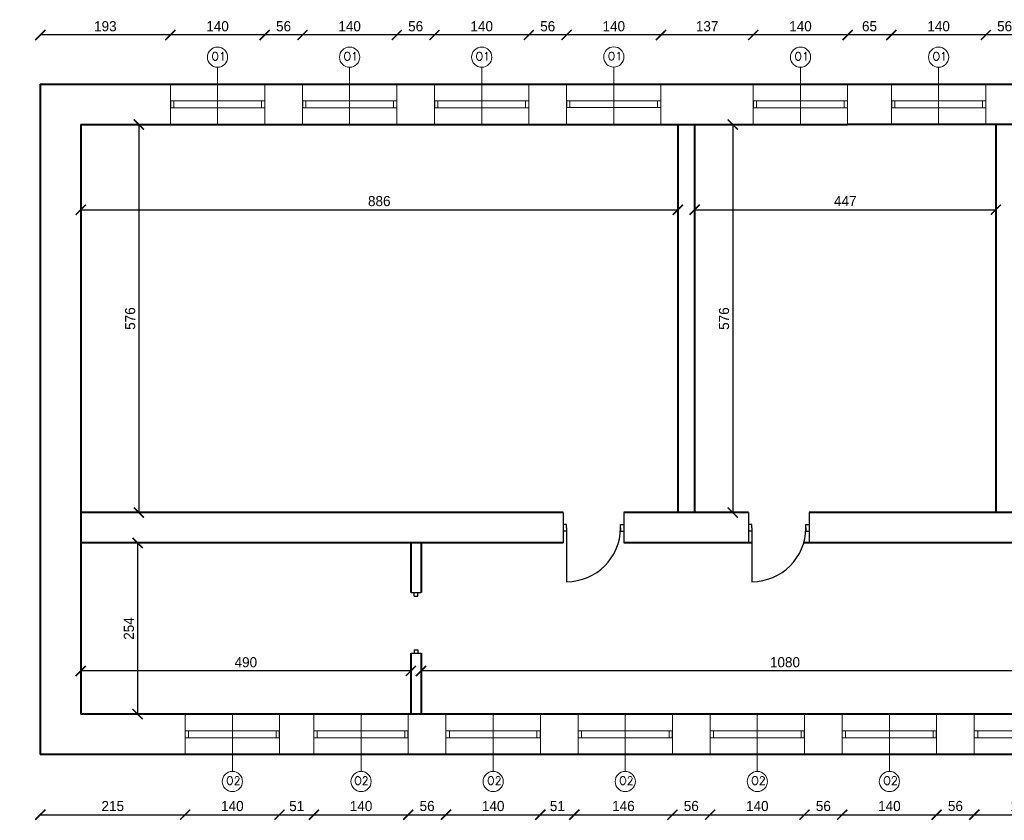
# Model space of a CAD drawing. Header units: millimetres. Extents: x 107252 to 132489, y 44218 to 60710.
# Tile 16 of 72: x 110123 to 111584, y 54773 to 55961. Entities that reach past the tile are written whole.
import ezdxf

# ---------------------------------------------------------------- set-up
doc = ezdxf.new("R2010")
doc.units = ezdxf.units.MM
for name, color, linetype, lineweight in [('cienka', 3, 'Continuous', 18), ('gruba', 1, 'Continuous', 40), ('wymiary', 252, 'Continuous', 15), ('średnia', 2, 'Continuous', 25)]:
    doc.layers.add(name, color=color, linetype=linetype, lineweight=lineweight)
doc.styles.add('ROMANS1', font='romans.shx', dxfattribs={"height": 15})
doc.styles.get("Standard").update_dxf_attribs({"font": 'GOTHIC.TTF'})
doc.dimstyles.new('secemin', dxfattribs={"dimtxt": 15, "dimasz": 15, "dimexe": 1.25, "dimexo": 0.625, "dimgap": 5, "dimtad": 1, "dimdec": 0, "dimtxsty": 'Standard', "dimblk": 'ARCHTICK', "dimcen": 0, "dimse1": 1, "dimse2": 1, "dimclrt": 256, "dimadec": 0, "dimazin": 0, "dimtfac": 1, "dimtdec": 0, "dimtmove": 0, "dimatfit": 3, "dimfxl": 1, "dimtfillclr": 250, "dimarcsym": 1})

# ---------------------------------------------------------------- blocks, each defined once
blk = doc.blocks.new('_ArchTick')
at = {"color": 0, "linetype": 'ByBlock', "const_width": 0.15}
blk.add_lwpolyline([(-0.5, -0.5), (0.5, 0.5)], dxfattribs=at)
blk = doc.blocks.new('*D168')
at = {"layer": 'Defpoints', "color": 0, "transparency": 16777216}
for p in [(111099.1, 55678.7), (110213.1, 55604.7), (111099.1, 55604.7)]:
    blk.add_point(p, dxfattribs=at)
at = {"layer": 'wymiary', "color": 0, "lineweight": -2, "transparency": 16777216}
blk.add_line((110213.1, 55678.7), (111099.1, 55678.7), dxfattribs=at)
at = {"layer": 'wymiary', "color": 0, "lineweight": -2, "transparency": 16777216, "xscale": 15, "yscale": 15, "zscale": 15, "rotation": 180}
blk.add_blockref('_ArchTick', (110213.1, 55678.7), dxfattribs=at)
at = {"layer": 'wymiary', "color": 0, "lineweight": -2, "transparency": 16777216, "xscale": 15, "yscale": 15, "zscale": 15}
blk.add_blockref('_ArchTick', (111099.1, 55678.7), dxfattribs=at)
at = {"layer": 'wymiary', "transparency": 16777216, "insert": (110656.1, 55691.6), "char_height": 15, "attachment_point": 5}
blk.add_mtext('886', dxfattribs=at)
blk = doc.blocks.new('*D169')
at = {"layer": 'Defpoints', "color": 0, "transparency": 16777216}
for p in [(110292.9, 55805.3), (110292.9, 55229.3), (110299.4, 55229.3)]:
    blk.add_point(p, dxfattribs=at)
at = {"layer": 'wymiary', "color": 0, "lineweight": -2, "transparency": 16777216}
blk.add_line((110299.4, 55805.3), (110299.4, 55229.3), dxfattribs=at)
at = {"layer": 'wymiary', "color": 0, "lineweight": -2, "transparency": 16777216, "xscale": 15, "yscale": 15, "zscale": 15}
for p, rotation in [((110299.4, 55805.3), 90), ((110299.4, 55229.3), 270)]:
    blk.add_blockref('_ArchTick', p, dxfattribs=dict(at, rotation=rotation))
at = {"layer": 'wymiary', "transparency": 16777216, "insert": (110286.5, 55517.3), "char_height": 15, "attachment_point": 5, "rotation": 90}
blk.add_mtext('576', dxfattribs=at)
blk = doc.blocks.new('*D170')
at = {"layer": 'Defpoints', "color": 0, "transparency": 16777216}
for p in [(111124.1, 55678.9), (111571.1, 55678.9), (111571.1, 55671.5)]:
    blk.add_point(p, dxfattribs=at)
at = {"layer": 'wymiary', "color": 0, "lineweight": -2, "transparency": 16777216}
blk.add_line((111124.1, 55678.9), (111571.1, 55678.9), dxfattribs=at)
at = {"layer": 'wymiary', "color": 0, "lineweight": -2, "transparency": 16777216, "xscale": 15, "yscale": 15, "zscale": 15, "rotation": 180}
blk.add_blockref('_ArchTick', (111124.1, 55678.9), dxfattribs=at)
at = {"layer": 'wymiary', "color": 0, "lineweight": -2, "transparency": 16777216, "xscale": 15, "yscale": 15, "zscale": 15}
blk.add_blockref('_ArchTick', (111571.1, 55678.9), dxfattribs=at)
at = {"layer": 'wymiary', "transparency": 16777216, "insert": (111347.6, 55691.7), "char_height": 15, "attachment_point": 5}
blk.add_mtext('447', dxfattribs=at)
blk = doc.blocks.new('*D178')
at = {"layer": 'Defpoints', "color": 0, "transparency": 16777216}
for p in [(111174.2, 55805.3), (111174.2, 55229.3), (111180.7, 55229.3)]:
    blk.add_point(p, dxfattribs=at)
at = {"layer": 'wymiary', "color": 0, "lineweight": -2, "transparency": 16777216}
blk.add_line((111180.7, 55805.3), (111180.7, 55229.3), dxfattribs=at)
at = {"layer": 'wymiary', "color": 0, "lineweight": -2, "transparency": 16777216, "xscale": 15, "yscale": 15, "zscale": 15}
for p, rotation in [((111180.7, 55805.3), 90), ((111180.7, 55229.3), 270)]:
    blk.add_blockref('_ArchTick', p, dxfattribs=dict(at, rotation=rotation))
at = {"layer": 'wymiary', "transparency": 16777216, "insert": (111167.8, 55517.3), "char_height": 15, "attachment_point": 5, "rotation": 90}
blk.add_mtext('576', dxfattribs=at)
blk = doc.blocks.new('*D186')
at = {"layer": 'Defpoints', "color": 0, "transparency": 16777216}
for p in [(110718.1, 54994.3), (110718.1, 54994.3), (111798.1, 54930.3)]:
    blk.add_point(p, dxfattribs=at)
at = {"layer": 'wymiary', "color": 0, "lineweight": -2, "transparency": 16777216}
blk.add_line((111798.1, 54994.3), (110718.1, 54994.3), dxfattribs=at)
at = {"layer": 'wymiary', "color": 0, "lineweight": -2, "transparency": 16777216, "xscale": 15, "yscale": 15, "zscale": 15, "rotation": 180}
blk.add_blockref('_ArchTick', (110718.1, 54994.3), dxfattribs=at)
at = {"layer": 'wymiary', "color": 0, "lineweight": -2, "transparency": 16777216, "xscale": 15, "yscale": 15, "zscale": 15}
blk.add_blockref('_ArchTick', (111798.1, 54994.3), dxfattribs=at)
at = {"layer": 'wymiary', "transparency": 16777216, "insert": (111258.1, 55007.2), "char_height": 15, "attachment_point": 5}
blk.add_mtext('1080', dxfattribs=at)
blk = doc.blocks.new('*D187')
at = {"layer": 'Defpoints', "color": 0, "transparency": 16777216}
for p in [(110213.1, 54994.3), (110213.1, 54994.3), (110703.1, 54994.3)]:
    blk.add_point(p, dxfattribs=at)
at = {"layer": 'wymiary', "color": 0, "lineweight": -2, "transparency": 16777216}
blk.add_line((110703.1, 54994.3), (110213.1, 54994.3), dxfattribs=at)
at = {"layer": 'wymiary', "color": 0, "lineweight": -2, "transparency": 16777216, "xscale": 15, "yscale": 15, "zscale": 15, "rotation": 180}
blk.add_blockref('_ArchTick', (110213.1, 54994.3), dxfattribs=at)
at = {"layer": 'wymiary', "color": 0, "lineweight": -2, "transparency": 16777216, "xscale": 15, "yscale": 15, "zscale": 15}
blk.add_blockref('_ArchTick', (110703.1, 54994.3), dxfattribs=at)
at = {"layer": 'wymiary', "transparency": 16777216, "insert": (110458.1, 55007.2), "char_height": 15, "attachment_point": 5}
blk.add_mtext('490', dxfattribs=at)
blk = doc.blocks.new('*D188')
at = {"layer": 'Defpoints', "color": 0, "transparency": 16777216}
for p in [(110297.5, 55184.3), (110297.5, 54930.3), (110297.5, 54930.3)]:
    blk.add_point(p, dxfattribs=at)
at = {"layer": 'wymiary', "color": 0, "lineweight": -2, "transparency": 16777216}
blk.add_line((110297.5, 55184.3), (110297.5, 54930.3), dxfattribs=at)
at = {"layer": 'wymiary', "color": 0, "lineweight": -2, "transparency": 16777216, "xscale": 15, "yscale": 15, "zscale": 15}
for p, rotation in [((110297.5, 55184.3), 90), ((110297.5, 54930.3), 270)]:
    blk.add_blockref('_ArchTick', p, dxfattribs=dict(at, rotation=rotation))
at = {"layer": 'wymiary', "transparency": 16777216, "insert": (110284.6, 55057.3), "char_height": 15, "attachment_point": 5, "rotation": 90}
blk.add_mtext('254', dxfattribs=at)
blk = doc.blocks.new('*D206')
at = {"layer": 'Defpoints', "color": 0, "transparency": 16777216}
for p in [(110153.1, 54870.3), (110368.1, 54870.3), (110368.1, 54781)]:
    blk.add_point(p, dxfattribs=at)
at = {"layer": 'wymiary', "color": 0, "lineweight": -2, "transparency": 16777216}
blk.add_line((110153.1, 54781), (110368.1, 54781), dxfattribs=at)
at = {"layer": 'wymiary', "color": 0, "lineweight": -2, "transparency": 16777216, "xscale": 15, "yscale": 15, "zscale": 15, "rotation": 180}
blk.add_blockref('_ArchTick', (110153.1, 54781), dxfattribs=at)
at = {"layer": 'wymiary', "color": 0, "lineweight": -2, "transparency": 16777216, "xscale": 15, "yscale": 15, "zscale": 15}
blk.add_blockref('_ArchTick', (110368.1, 54781), dxfattribs=at)
at = {"layer": 'wymiary', "transparency": 16777216, "insert": (110260.6, 54793.8), "char_height": 15, "attachment_point": 5}
blk.add_mtext('215', dxfattribs=at)
blk = doc.blocks.new('*D207')
at = {"layer": 'Defpoints', "color": 0, "transparency": 16777216}
for p in [(110368.1, 54870.3), (110508.1, 54870.3), (110508.1, 54781)]:
    blk.add_point(p, dxfattribs=at)
at = {"layer": 'wymiary', "color": 0, "lineweight": -2, "transparency": 16777216}
blk.add_line((110368.1, 54781), (110508.1, 54781), dxfattribs=at)
at = {"layer": 'wymiary', "color": 0, "lineweight": -2, "transparency": 16777216, "xscale": 15, "yscale": 15, "zscale": 15, "rotation": 180}
blk.add_blockref('_ArchTick', (110368.1, 54781), dxfattribs=at)
at = {"layer": 'wymiary', "color": 0, "lineweight": -2, "transparency": 16777216, "xscale": 15, "yscale": 15, "zscale": 15}
blk.add_blockref('_ArchTick', (110508.1, 54781), dxfattribs=at)
at = {"layer": 'wymiary', "transparency": 16777216, "insert": (110438.1, 54793.8), "char_height": 15, "attachment_point": 5}
blk.add_mtext('140', dxfattribs=at)
blk = doc.blocks.new('*D208')
at = {"layer": 'Defpoints', "color": 0, "transparency": 16777216}
for p in [(110508.1, 54870.3), (110559.1, 54870.3), (110559.1, 54781)]:
    blk.add_point(p, dxfattribs=at)
at = {"layer": 'wymiary', "color": 0, "lineweight": -2, "transparency": 16777216}
blk.add_line((110508.1, 54781), (110559.1, 54781), dxfattribs=at)
at = {"layer": 'wymiary', "color": 0, "lineweight": -2, "transparency": 16777216, "xscale": 15, "yscale": 15, "zscale": 15, "rotation": 180}
blk.add_blockref('_ArchTick', (110508.1, 54781), dxfattribs=at)
at = {"layer": 'wymiary', "color": 0, "lineweight": -2, "transparency": 16777216, "xscale": 15, "yscale": 15, "zscale": 15}
blk.add_blockref('_ArchTick', (110559.1, 54781), dxfattribs=at)
at = {"layer": 'wymiary', "transparency": 16777216, "insert": (110533.6, 54793.7), "char_height": 15, "attachment_point": 5}
blk.add_mtext('51', dxfattribs=at)
blk = doc.blocks.new('*D209')
at = {"layer": 'Defpoints', "color": 0, "transparency": 16777216}
for p in [(110559.1, 54870.3), (110699.1, 54870.3), (110699.1, 54781)]:
    blk.add_point(p, dxfattribs=at)
at = {"layer": 'wymiary', "color": 0, "lineweight": -2, "transparency": 16777216}
blk.add_line((110559.1, 54781), (110699.1, 54781), dxfattribs=at)
at = {"layer": 'wymiary', "color": 0, "lineweight": -2, "transparency": 16777216, "xscale": 15, "yscale": 15, "zscale": 15, "rotation": 180}
blk.add_blockref('_ArchTick', (110559.1, 54781), dxfattribs=at)
at = {"layer": 'wymiary', "color": 0, "lineweight": -2, "transparency": 16777216, "xscale": 15, "yscale": 15, "zscale": 15}
blk.add_blockref('_ArchTick', (110699.1, 54781), dxfattribs=at)
at = {"layer": 'wymiary', "transparency": 16777216, "insert": (110629.1, 54793.8), "char_height": 15, "attachment_point": 5}
blk.add_mtext('140', dxfattribs=at)
blk = doc.blocks.new('*D210')
at = {"layer": 'Defpoints', "color": 0, "transparency": 16777216}
for p in [(110699.1, 54870.3), (110755.1, 54870.3), (110755.1, 54781)]:
    blk.add_point(p, dxfattribs=at)
at = {"layer": 'wymiary', "color": 0, "lineweight": -2, "transparency": 16777216}
blk.add_line((110699.1, 54781), (110755.1, 54781), dxfattribs=at)
at = {"layer": 'wymiary', "color": 0, "lineweight": -2, "transparency": 16777216, "xscale": 15, "yscale": 15, "zscale": 15, "rotation": 180}
blk.add_blockref('_ArchTick', (110699.1, 54781), dxfattribs=at)
at = {"layer": 'wymiary', "color": 0, "lineweight": -2, "transparency": 16777216, "xscale": 15, "yscale": 15, "zscale": 15}
blk.add_blockref('_ArchTick', (110755.1, 54781), dxfattribs=at)
at = {"layer": 'wymiary', "transparency": 16777216, "insert": (110727.1, 54793.8), "char_height": 15, "attachment_point": 5}
blk.add_mtext('56', dxfattribs=at)
blk = doc.blocks.new('*D211')
at = {"layer": 'Defpoints', "color": 0, "transparency": 16777216}
for p in [(110755.1, 54870.3), (110895.1, 54870.3), (110895.1, 54781)]:
    blk.add_point(p, dxfattribs=at)
at = {"layer": 'wymiary', "color": 0, "lineweight": -2, "transparency": 16777216}
blk.add_line((110755.1, 54781), (110895.1, 54781), dxfattribs=at)
at = {"layer": 'wymiary', "color": 0, "lineweight": -2, "transparency": 16777216, "xscale": 15, "yscale": 15, "zscale": 15, "rotation": 180}
blk.add_blockref('_ArchTick', (110755.1, 54781), dxfattribs=at)
at = {"layer": 'wymiary', "color": 0, "lineweight": -2, "transparency": 16777216, "xscale": 15, "yscale": 15, "zscale": 15}
blk.add_blockref('_ArchTick', (110895.1, 54781), dxfattribs=at)
at = {"layer": 'wymiary', "transparency": 16777216, "insert": (110825.1, 54793.8), "char_height": 15, "attachment_point": 5}
blk.add_mtext('140', dxfattribs=at)
blk = doc.blocks.new('*D212')
at = {"layer": 'Defpoints', "color": 0, "transparency": 16777216}
for p in [(110895.1, 54870.3), (110945.6, 54870.3), (110945.6, 54781)]:
    blk.add_point(p, dxfattribs=at)
at = {"layer": 'wymiary', "color": 0, "lineweight": -2, "transparency": 16777216}
blk.add_line((110895.1, 54781), (110945.6, 54781), dxfattribs=at)
at = {"layer": 'wymiary', "color": 0, "lineweight": -2, "transparency": 16777216, "xscale": 15, "yscale": 15, "zscale": 15, "rotation": 180}
blk.add_blockref('_ArchTick', (110895.1, 54781), dxfattribs=at)
at = {"layer": 'wymiary', "color": 0, "lineweight": -2, "transparency": 16777216, "xscale": 15, "yscale": 15, "zscale": 15}
blk.add_blockref('_ArchTick', (110945.6, 54781), dxfattribs=at)
at = {"layer": 'wymiary', "transparency": 16777216, "insert": (110920.4, 54793.7), "char_height": 15, "attachment_point": 5}
blk.add_mtext('51', dxfattribs=at)
blk = doc.blocks.new('*D213')
at = {"layer": 'Defpoints', "color": 0, "transparency": 16777216}
for p in [(110945.6, 54870.3), (111091.1, 54870.3), (111091.1, 54781)]:
    blk.add_point(p, dxfattribs=at)
at = {"layer": 'wymiary', "color": 0, "lineweight": -2, "transparency": 16777216}
blk.add_line((110945.6, 54781), (111091.1, 54781), dxfattribs=at)
at = {"layer": 'wymiary', "color": 0, "lineweight": -2, "transparency": 16777216, "xscale": 15, "yscale": 15, "zscale": 15, "rotation": 180}
blk.add_blockref('_ArchTick', (110945.6, 54781), dxfattribs=at)
at = {"layer": 'wymiary', "color": 0, "lineweight": -2, "transparency": 16777216, "xscale": 15, "yscale": 15, "zscale": 15}
blk.add_blockref('_ArchTick', (111091.1, 54781), dxfattribs=at)
at = {"layer": 'wymiary', "transparency": 16777216, "insert": (111018.4, 54793.8), "char_height": 15, "attachment_point": 5}
blk.add_mtext('146', dxfattribs=at)
blk = doc.blocks.new('*D214')
at = {"layer": 'Defpoints', "color": 0, "transparency": 16777216}
for p in [(111091.1, 54870.3), (111147.1, 54870.3), (111147.1, 54781)]:
    blk.add_point(p, dxfattribs=at)
at = {"layer": 'wymiary', "color": 0, "lineweight": -2, "transparency": 16777216}
blk.add_line((111091.1, 54781), (111147.1, 54781), dxfattribs=at)
at = {"layer": 'wymiary', "color": 0, "lineweight": -2, "transparency": 16777216, "xscale": 15, "yscale": 15, "zscale": 15, "rotation": 180}
blk.add_blockref('_ArchTick', (111091.1, 54781), dxfattribs=at)
at = {"layer": 'wymiary', "color": 0, "lineweight": -2, "transparency": 16777216, "xscale": 15, "yscale": 15, "zscale": 15}
blk.add_blockref('_ArchTick', (111147.1, 54781), dxfattribs=at)
at = {"layer": 'wymiary', "transparency": 16777216, "insert": (111119.1, 54793.8), "char_height": 15, "attachment_point": 5}
blk.add_mtext('56', dxfattribs=at)
blk = doc.blocks.new('*D215')
at = {"layer": 'Defpoints', "color": 0, "transparency": 16777216}
for p in [(111147.1, 54870.3), (111287.1, 54870.3), (111287.1, 54781)]:
    blk.add_point(p, dxfattribs=at)
at = {"layer": 'wymiary', "color": 0, "lineweight": -2, "transparency": 16777216}
blk.add_line((111147.1, 54781), (111287.1, 54781), dxfattribs=at)
at = {"layer": 'wymiary', "color": 0, "lineweight": -2, "transparency": 16777216, "xscale": 15, "yscale": 15, "zscale": 15, "rotation": 180}
blk.add_blockref('_ArchTick', (111147.1, 54781), dxfattribs=at)
at = {"layer": 'wymiary', "color": 0, "lineweight": -2, "transparency": 16777216, "xscale": 15, "yscale": 15, "zscale": 15}
blk.add_blockref('_ArchTick', (111287.1, 54781), dxfattribs=at)
at = {"layer": 'wymiary', "transparency": 16777216, "insert": (111217.1, 54793.8), "char_height": 15, "attachment_point": 5}
blk.add_mtext('140', dxfattribs=at)
blk = doc.blocks.new('*D216')
at = {"layer": 'Defpoints', "color": 0, "transparency": 16777216}
for p in [(111287.1, 54870.3), (111343.1, 54870.3), (111343.1, 54781)]:
    blk.add_point(p, dxfattribs=at)
at = {"layer": 'wymiary', "color": 0, "lineweight": -2, "transparency": 16777216}
blk.add_line((111287.1, 54781), (111343.1, 54781), dxfattribs=at)
at = {"layer": 'wymiary', "color": 0, "lineweight": -2, "transparency": 16777216, "xscale": 15, "yscale": 15, "zscale": 15, "rotation": 180}
blk.add_blockref('_ArchTick', (111287.1, 54781), dxfattribs=at)
at = {"layer": 'wymiary', "color": 0, "lineweight": -2, "transparency": 16777216, "xscale": 15, "yscale": 15, "zscale": 15}
blk.add_blockref('_ArchTick', (111343.1, 54781), dxfattribs=at)
at = {"layer": 'wymiary', "transparency": 16777216, "insert": (111315.1, 54793.8), "char_height": 15, "attachment_point": 5}
blk.add_mtext('56', dxfattribs=at)
blk = doc.blocks.new('*D217')
at = {"layer": 'Defpoints', "color": 0, "transparency": 16777216}
for p in [(111343.1, 54870.3), (111483.1, 54870.3), (111483.1, 54781)]:
    blk.add_point(p, dxfattribs=at)
at = {"layer": 'wymiary', "color": 0, "lineweight": -2, "transparency": 16777216}
blk.add_line((111343.1, 54781), (111483.1, 54781), dxfattribs=at)
at = {"layer": 'wymiary', "color": 0, "lineweight": -2, "transparency": 16777216, "xscale": 15, "yscale": 15, "zscale": 15, "rotation": 180}
blk.add_blockref('_ArchTick', (111343.1, 54781), dxfattribs=at)
at = {"layer": 'wymiary', "color": 0, "lineweight": -2, "transparency": 16777216, "xscale": 15, "yscale": 15, "zscale": 15}
blk.add_blockref('_ArchTick', (111483.1, 54781), dxfattribs=at)
at = {"layer": 'wymiary', "transparency": 16777216, "insert": (111413.1, 54793.8), "char_height": 15, "attachment_point": 5}
blk.add_mtext('140', dxfattribs=at)
blk = doc.blocks.new('*D218')
at = {"layer": 'Defpoints', "color": 0, "transparency": 16777216}
for p in [(111483.1, 54870.3), (111539.1, 54870.3), (111539.1, 54781)]:
    blk.add_point(p, dxfattribs=at)
at = {"layer": 'wymiary', "color": 0, "lineweight": -2, "transparency": 16777216}
blk.add_line((111483.1, 54781), (111539.1, 54781), dxfattribs=at)
at = {"layer": 'wymiary', "color": 0, "lineweight": -2, "transparency": 16777216, "xscale": 15, "yscale": 15, "zscale": 15, "rotation": 180}
blk.add_blockref('_ArchTick', (111483.1, 54781), dxfattribs=at)
at = {"layer": 'wymiary', "color": 0, "lineweight": -2, "transparency": 16777216, "xscale": 15, "yscale": 15, "zscale": 15}
blk.add_blockref('_ArchTick', (111539.1, 54781), dxfattribs=at)
at = {"layer": 'wymiary', "transparency": 16777216, "insert": (111511.1, 54793.8), "char_height": 15, "attachment_point": 5}
blk.add_mtext('56', dxfattribs=at)
blk = doc.blocks.new('*D219')
at = {"layer": 'Defpoints', "color": 0, "transparency": 16777216}
for p in [(111539.1, 54870.3), (111679.1, 54870.3), (111679.1, 54781)]:
    blk.add_point(p, dxfattribs=at)
at = {"layer": 'wymiary', "color": 0, "lineweight": -2, "transparency": 16777216}
blk.add_line((111539.1, 54781), (111679.1, 54781), dxfattribs=at)
at = {"layer": 'wymiary', "color": 0, "lineweight": -2, "transparency": 16777216, "xscale": 15, "yscale": 15, "zscale": 15, "rotation": 180}
blk.add_blockref('_ArchTick', (111539.1, 54781), dxfattribs=at)
at = {"layer": 'wymiary', "color": 0, "lineweight": -2, "transparency": 16777216, "xscale": 15, "yscale": 15, "zscale": 15}
blk.add_blockref('_ArchTick', (111679.1, 54781), dxfattribs=at)
at = {"layer": 'wymiary', "transparency": 16777216, "insert": (111609.1, 54793.8), "char_height": 15, "attachment_point": 5}
blk.add_mtext('140', dxfattribs=at)
blk = doc.blocks.new('*D260')
at = {"layer": 'Defpoints', "color": 0, "transparency": 16777216}
for p in [(110025.1, 55865.3), (110153.1, 55865.3), (110153.1, 54870.3)]:
    blk.add_point(p, dxfattribs=at)
at = {"layer": 'wymiary', "color": 0, "lineweight": -2, "transparency": 16777216}
blk.add_line((110025.1, 54870.3), (110025.1, 55865.3), dxfattribs=at)
at = {"layer": 'wymiary', "color": 0, "lineweight": -2, "transparency": 16777216, "xscale": 15, "yscale": 15, "zscale": 15}
for p, rotation in [((110025.1, 55865.3), 90), ((110025.1, 54870.3), 270)]:
    blk.add_blockref('_ArchTick', p, dxfattribs=dict(at, rotation=rotation))
at = {"layer": 'wymiary', "transparency": 16777216, "insert": (110012.2, 55367.8), "char_height": 15, "attachment_point": 5, "rotation": 90}
blk.add_mtext('995', dxfattribs=at)
blk = doc.blocks.new('*D289')
at = {"layer": 'Defpoints', "color": 0, "transparency": 16777216}
for p in [(111556.1, 55938.2), (111556.1, 55865.3), (111612.1, 55865.3)]:
    blk.add_point(p, dxfattribs=at)
at = {"layer": 'wymiary', "color": 0, "lineweight": -2, "transparency": 16777216}
blk.add_line((111612.1, 55938.2), (111556.1, 55938.2), dxfattribs=at)
at = {"layer": 'wymiary', "color": 0, "lineweight": -2, "transparency": 16777216, "xscale": 15, "yscale": 15, "zscale": 15, "rotation": 180}
blk.add_blockref('_ArchTick', (111556.1, 55938.2), dxfattribs=at)
at = {"layer": 'wymiary', "color": 0, "lineweight": -2, "transparency": 16777216, "xscale": 15, "yscale": 15, "zscale": 15}
blk.add_blockref('_ArchTick', (111612.1, 55938.2), dxfattribs=at)
at = {"layer": 'wymiary', "transparency": 16777216, "insert": (111584.1, 55951.1), "char_height": 15, "attachment_point": 5}
blk.add_mtext('56', dxfattribs=at)
blk = doc.blocks.new('*D290')
at = {"layer": 'Defpoints', "color": 0, "transparency": 16777216}
for p in [(111416.1, 55938.2), (111416.1, 55865.3), (111556.1, 55865.3)]:
    blk.add_point(p, dxfattribs=at)
at = {"layer": 'wymiary', "color": 0, "lineweight": -2, "transparency": 16777216}
blk.add_line((111556.1, 55938.2), (111416.1, 55938.2), dxfattribs=at)
at = {"layer": 'wymiary', "color": 0, "lineweight": -2, "transparency": 16777216, "xscale": 15, "yscale": 15, "zscale": 15, "rotation": 180}
blk.add_blockref('_ArchTick', (111416.1, 55938.2), dxfattribs=at)
at = {"layer": 'wymiary', "color": 0, "lineweight": -2, "transparency": 16777216, "xscale": 15, "yscale": 15, "zscale": 15}
blk.add_blockref('_ArchTick', (111556.1, 55938.2), dxfattribs=at)
at = {"layer": 'wymiary', "transparency": 16777216, "insert": (111486.1, 55951.1), "char_height": 15, "attachment_point": 5}
blk.add_mtext('140', dxfattribs=at)
blk = doc.blocks.new('*D291')
at = {"layer": 'Defpoints', "color": 0, "transparency": 16777216}
for p in [(111351.1, 55938.2), (111351.1, 55865.3), (111416.1, 55865.3)]:
    blk.add_point(p, dxfattribs=at)
at = {"layer": 'wymiary', "color": 0, "lineweight": -2, "transparency": 16777216}
blk.add_line((111416.1, 55938.2), (111351.1, 55938.2), dxfattribs=at)
at = {"layer": 'wymiary', "color": 0, "lineweight": -2, "transparency": 16777216, "xscale": 15, "yscale": 15, "zscale": 15, "rotation": 180}
blk.add_blockref('_ArchTick', (111351.1, 55938.2), dxfattribs=at)
at = {"layer": 'wymiary', "color": 0, "lineweight": -2, "transparency": 16777216, "xscale": 15, "yscale": 15, "zscale": 15}
blk.add_blockref('_ArchTick', (111416.1, 55938.2), dxfattribs=at)
at = {"layer": 'wymiary', "transparency": 16777216, "insert": (111383.6, 55951.1), "char_height": 15, "attachment_point": 5}
blk.add_mtext('65', dxfattribs=at)
blk = doc.blocks.new('*D292')
at = {"layer": 'Defpoints', "color": 0, "transparency": 16777216}
for p in [(111211.1, 55938.2), (111211.1, 55865.3), (111351.1, 55865.3)]:
    blk.add_point(p, dxfattribs=at)
at = {"layer": 'wymiary', "color": 0, "lineweight": -2, "transparency": 16777216}
blk.add_line((111351.1, 55938.2), (111211.1, 55938.2), dxfattribs=at)
at = {"layer": 'wymiary', "color": 0, "lineweight": -2, "transparency": 16777216, "xscale": 15, "yscale": 15, "zscale": 15, "rotation": 180}
blk.add_blockref('_ArchTick', (111211.1, 55938.2), dxfattribs=at)
at = {"layer": 'wymiary', "color": 0, "lineweight": -2, "transparency": 16777216, "xscale": 15, "yscale": 15, "zscale": 15}
blk.add_blockref('_ArchTick', (111351.1, 55938.2), dxfattribs=at)
at = {"layer": 'wymiary', "transparency": 16777216, "insert": (111281.1, 55951.1), "char_height": 15, "attachment_point": 5}
blk.add_mtext('140', dxfattribs=at)
blk = doc.blocks.new('*D293')
at = {"layer": 'Defpoints', "color": 0, "transparency": 16777216}
for p in [(111074.1, 55938.2), (111074.1, 55865.3), (111211.1, 55865.3)]:
    blk.add_point(p, dxfattribs=at)
at = {"layer": 'wymiary', "color": 0, "lineweight": -2, "transparency": 16777216}
blk.add_line((111211.1, 55938.2), (111074.1, 55938.2), dxfattribs=at)
at = {"layer": 'wymiary', "color": 0, "lineweight": -2, "transparency": 16777216, "xscale": 15, "yscale": 15, "zscale": 15, "rotation": 180}
blk.add_blockref('_ArchTick', (111074.1, 55938.2), dxfattribs=at)
at = {"layer": 'wymiary', "color": 0, "lineweight": -2, "transparency": 16777216, "xscale": 15, "yscale": 15, "zscale": 15}
blk.add_blockref('_ArchTick', (111211.1, 55938.2), dxfattribs=at)
at = {"layer": 'wymiary', "transparency": 16777216, "insert": (111142.6, 55951.1), "char_height": 15, "attachment_point": 5}
blk.add_mtext('137', dxfattribs=at)
blk = doc.blocks.new('*D294')
at = {"layer": 'Defpoints', "color": 0, "transparency": 16777216}
for p in [(110934.1, 55938.2), (110934.1, 55865.6), (111074.1, 55865.3)]:
    blk.add_point(p, dxfattribs=at)
at = {"layer": 'wymiary', "color": 0, "lineweight": -2, "transparency": 16777216}
blk.add_line((111074.1, 55938.2), (110934.1, 55938.2), dxfattribs=at)
at = {"layer": 'wymiary', "color": 0, "lineweight": -2, "transparency": 16777216, "xscale": 15, "yscale": 15, "zscale": 15, "rotation": 180}
blk.add_blockref('_ArchTick', (110934.1, 55938.2), dxfattribs=at)
at = {"layer": 'wymiary', "color": 0, "lineweight": -2, "transparency": 16777216, "xscale": 15, "yscale": 15, "zscale": 15}
blk.add_blockref('_ArchTick', (111074.1, 55938.2), dxfattribs=at)
at = {"layer": 'wymiary', "transparency": 16777216, "insert": (111004.1, 55951.1), "char_height": 15, "attachment_point": 5}
blk.add_mtext('140', dxfattribs=at)
blk = doc.blocks.new('*D295')
at = {"layer": 'Defpoints', "color": 0, "transparency": 16777216}
for p in [(110878.1, 55938.2), (110878.1, 55865.3), (110934.1, 55865.6)]:
    blk.add_point(p, dxfattribs=at)
at = {"layer": 'wymiary', "color": 0, "lineweight": -2, "transparency": 16777216}
blk.add_line((110934.1, 55938.2), (110878.1, 55938.2), dxfattribs=at)
at = {"layer": 'wymiary', "color": 0, "lineweight": -2, "transparency": 16777216, "xscale": 15, "yscale": 15, "zscale": 15, "rotation": 180}
blk.add_blockref('_ArchTick', (110878.1, 55938.2), dxfattribs=at)
at = {"layer": 'wymiary', "color": 0, "lineweight": -2, "transparency": 16777216, "xscale": 15, "yscale": 15, "zscale": 15}
blk.add_blockref('_ArchTick', (110934.1, 55938.2), dxfattribs=at)
at = {"layer": 'wymiary', "transparency": 16777216, "insert": (110906.1, 55951.1), "char_height": 15, "attachment_point": 5}
blk.add_mtext('56', dxfattribs=at)
blk = doc.blocks.new('*D296')
at = {"layer": 'Defpoints', "color": 0, "transparency": 16777216}
for p in [(110738.1, 55938.2), (110738.1, 55865.3), (110878.1, 55865.3)]:
    blk.add_point(p, dxfattribs=at)
at = {"layer": 'wymiary', "color": 0, "lineweight": -2, "transparency": 16777216}
blk.add_line((110878.1, 55938.2), (110738.1, 55938.2), dxfattribs=at)
at = {"layer": 'wymiary', "color": 0, "lineweight": -2, "transparency": 16777216, "xscale": 15, "yscale": 15, "zscale": 15, "rotation": 180}
blk.add_blockref('_ArchTick', (110738.1, 55938.2), dxfattribs=at)
at = {"layer": 'wymiary', "color": 0, "lineweight": -2, "transparency": 16777216, "xscale": 15, "yscale": 15, "zscale": 15}
blk.add_blockref('_ArchTick', (110878.1, 55938.2), dxfattribs=at)
at = {"layer": 'wymiary', "transparency": 16777216, "insert": (110808.1, 55951.1), "char_height": 15, "attachment_point": 5}
blk.add_mtext('140', dxfattribs=at)
blk = doc.blocks.new('*D297')
at = {"layer": 'Defpoints', "color": 0, "transparency": 16777216}
for p in [(110682.1, 55938.2), (110682.1, 55865.3), (110738.1, 55865.3)]:
    blk.add_point(p, dxfattribs=at)
at = {"layer": 'wymiary', "color": 0, "lineweight": -2, "transparency": 16777216}
blk.add_line((110738.1, 55938.2), (110682.1, 55938.2), dxfattribs=at)
at = {"layer": 'wymiary', "color": 0, "lineweight": -2, "transparency": 16777216, "xscale": 15, "yscale": 15, "zscale": 15, "rotation": 180}
blk.add_blockref('_ArchTick', (110682.1, 55938.2), dxfattribs=at)
at = {"layer": 'wymiary', "color": 0, "lineweight": -2, "transparency": 16777216, "xscale": 15, "yscale": 15, "zscale": 15}
blk.add_blockref('_ArchTick', (110738.1, 55938.2), dxfattribs=at)
at = {"layer": 'wymiary', "transparency": 16777216, "insert": (110710.1, 55951.1), "char_height": 15, "attachment_point": 5}
blk.add_mtext('56', dxfattribs=at)
blk = doc.blocks.new('*D298')
at = {"layer": 'Defpoints', "color": 0, "transparency": 16777216}
for p in [(110542.1, 55938.2), (110542.1, 55865.3), (110682.1, 55865.3)]:
    blk.add_point(p, dxfattribs=at)
at = {"layer": 'wymiary', "color": 0, "lineweight": -2, "transparency": 16777216}
blk.add_line((110682.1, 55938.2), (110542.1, 55938.2), dxfattribs=at)
at = {"layer": 'wymiary', "color": 0, "lineweight": -2, "transparency": 16777216, "xscale": 15, "yscale": 15, "zscale": 15, "rotation": 180}
blk.add_blockref('_ArchTick', (110542.1, 55938.2), dxfattribs=at)
at = {"layer": 'wymiary', "color": 0, "lineweight": -2, "transparency": 16777216, "xscale": 15, "yscale": 15, "zscale": 15}
blk.add_blockref('_ArchTick', (110682.1, 55938.2), dxfattribs=at)
at = {"layer": 'wymiary', "transparency": 16777216, "insert": (110612.1, 55951.1), "char_height": 15, "attachment_point": 5}
blk.add_mtext('140', dxfattribs=at)
blk = doc.blocks.new('*D299')
at = {"layer": 'Defpoints', "color": 0, "transparency": 16777216}
for p in [(110486.1, 55938.2), (110486.1, 55865.3), (110542.1, 55865.3)]:
    blk.add_point(p, dxfattribs=at)
at = {"layer": 'wymiary', "color": 0, "lineweight": -2, "transparency": 16777216}
blk.add_line((110542.1, 55938.2), (110486.1, 55938.2), dxfattribs=at)
at = {"layer": 'wymiary', "color": 0, "lineweight": -2, "transparency": 16777216, "xscale": 15, "yscale": 15, "zscale": 15, "rotation": 180}
blk.add_blockref('_ArchTick', (110486.1, 55938.2), dxfattribs=at)
at = {"layer": 'wymiary', "color": 0, "lineweight": -2, "transparency": 16777216, "xscale": 15, "yscale": 15, "zscale": 15}
blk.add_blockref('_ArchTick', (110542.1, 55938.2), dxfattribs=at)
at = {"layer": 'wymiary', "transparency": 16777216, "insert": (110514.1, 55951.1), "char_height": 15, "attachment_point": 5}
blk.add_mtext('56', dxfattribs=at)
blk = doc.blocks.new('*D300')
at = {"layer": 'Defpoints', "color": 0, "transparency": 16777216}
for p in [(110346.1, 55938.2), (110346.1, 55865.3), (110486.1, 55865.3)]:
    blk.add_point(p, dxfattribs=at)
at = {"layer": 'wymiary', "color": 0, "lineweight": -2, "transparency": 16777216}
blk.add_line((110486.1, 55938.2), (110346.1, 55938.2), dxfattribs=at)
at = {"layer": 'wymiary', "color": 0, "lineweight": -2, "transparency": 16777216, "xscale": 15, "yscale": 15, "zscale": 15, "rotation": 180}
blk.add_blockref('_ArchTick', (110346.1, 55938.2), dxfattribs=at)
at = {"layer": 'wymiary', "color": 0, "lineweight": -2, "transparency": 16777216, "xscale": 15, "yscale": 15, "zscale": 15}
blk.add_blockref('_ArchTick', (110486.1, 55938.2), dxfattribs=at)
at = {"layer": 'wymiary', "transparency": 16777216, "insert": (110416.1, 55951.1), "char_height": 15, "attachment_point": 5}
blk.add_mtext('140', dxfattribs=at)
blk = doc.blocks.new('*D301')
at = {"layer": 'Defpoints', "color": 0, "transparency": 16777216}
for p in [(110153.1, 55938.2), (110153.1, 55865.3), (110346.1, 55865.3)]:
    blk.add_point(p, dxfattribs=at)
at = {"layer": 'wymiary', "color": 0, "lineweight": -2, "transparency": 16777216}
blk.add_line((110346.1, 55938.2), (110153.1, 55938.2), dxfattribs=at)
at = {"layer": 'wymiary', "color": 0, "lineweight": -2, "transparency": 16777216, "xscale": 15, "yscale": 15, "zscale": 15, "rotation": 180}
blk.add_blockref('_ArchTick', (110153.1, 55938.2), dxfattribs=at)
at = {"layer": 'wymiary', "color": 0, "lineweight": -2, "transparency": 16777216, "xscale": 15, "yscale": 15, "zscale": 15}
blk.add_blockref('_ArchTick', (110346.1, 55938.2), dxfattribs=at)
at = {"layer": 'wymiary', "transparency": 16777216, "insert": (110249.6, 55951.1), "char_height": 15, "attachment_point": 5}
blk.add_mtext('193', dxfattribs=at)

msp = doc.modelspace()

# ---------------------------------------------------------------- linework, layer by layer
at = {"layer": 'cienka'}
for p, q in [((110416.117, 55805.258), (110416.117, 55890.258)), ((110612.117, 55805.258), (110612.117, 55890.258)), ((110808.117, 55805.258), (110808.117, 55890.258)), ((111004.117, 55805.582), (111004.117, 55890.582)), ((111281.117, 55805.258), (111281.117, 55890.258)), ((111486.117, 55805.258), (111486.117, 55890.258)), ((110346.117, 55865.258), (110346.117, 55805.258)), ((110486.117, 55865.258), (110486.117, 55805.258)), ((110542.117, 55865.258), (110542.117, 55805.258)), ((110682.117, 55865.258), (110682.117, 55805.258)), ((110738.117, 55865.258), (110738.117, 55805.258)), ((110878.117, 55865.258), (110878.117, 55805.258)), ((110934.117, 55865.582), (110934.117, 55805.582)), ((111074.117, 55865.582), (111074.117, 55805.582)), ((111211.117, 55865.258), (111211.117, 55805.258)), ((111351.117, 55865.258), (111351.117, 55805.258)), ((111416.117, 55865.258), (111416.117, 55805.258)), ((111556.117, 55865.258), (111556.117, 55805.258)), ((110486.117, 55840.258), (110346.117, 55840.258)), ((110486.117, 55830.258), (110346.117, 55830.258)), ((110351.117, 55840.258), (110351.117, 55830.258)), ((110481.117, 55840.258), (110481.117, 55830.258)), ((110682.117, 55840.258), (110542.117, 55840.258)), ((110682.117, 55830.258), (110542.117, 55830.258)), ((110547.117, 55840.258), (110547.117, 55830.258)), ((110677.117, 55840.258), (110677.117, 55830.258)), ((110878.117, 55840.258), (110738.117, 55840.258)), ((110878.117, 55830.258), (110738.117, 55830.258)), ((110743.117, 55840.258), (110743.117, 55830.258)), ((110873.117, 55840.258), (110873.117, 55830.258)), ((111074.117, 55840.582), (110934.117, 55840.582)), ((111074.117, 55830.582), (110934.117, 55830.582)), ((110939.117, 55840.582), (110939.117, 55830.582)), ((111069.117, 55840.582), (111069.117, 55830.582)), ((111351.117, 55840.258), (111211.117, 55840.258)), ((111351.117, 55830.258), (111211.117, 55830.258)), ((111216.117, 55840.258), (111216.117, 55830.258)), ((111346.117, 55840.258), (111346.117, 55830.258)), ((111556.117, 55840.258), (111416.117, 55840.258)), ((111556.117, 55830.258), (111416.117, 55830.258)), ((111421.117, 55840.258), (111421.117, 55830.258)), ((111551.117, 55840.258), (111551.117, 55830.258)), ((110368.117, 54870.258), (110368.117, 54930.258)), ((110438.117, 54930.258), (110438.117, 54845.258)), ((110508.117, 54870.258), (110508.117, 54930.258)), ((110559.117, 54870.258), (110559.117, 54930.258)), ((110629.117, 54930.258), (110629.117, 54845.258)), ((110699.117, 54870.258), (110699.117, 54930.258)), ((110755.117, 54870.258), (110755.117, 54930.258)), ((110825.117, 54930.258), (110825.117, 54845.258)), ((110895.117, 54870.258), (110895.117, 54930.258)), ((110951.117, 54870.258), (110951.117, 54930.258)), ((111021.117, 54930.258), (111021.117, 54845.258)), ((111091.117, 54870.258), (111091.117, 54930.258)), ((111147.117, 54870.258), (111147.117, 54930.258)), ((111217.117, 54930.258), (111217.117, 54845.258)), ((111287.117, 54870.258), (111287.117, 54930.258)), ((111343.117, 54870.258), (111343.117, 54930.258)), ((111413.117, 54930.258), (111413.117, 54845.258)), ((111483.117, 54870.258), (111483.117, 54930.258)), ((111539.117, 54870.258), (111539.117, 54930.258)), ((110368.117, 54905.258), (110508.117, 54905.258)), ((110368.117, 54895.258), (110508.117, 54895.258)), ((110373.117, 54895.258), (110373.117, 54905.258)), ((110503.117, 54895.258), (110503.117, 54905.258)), ((110559.117, 54905.258), (110699.117, 54905.258)), ((110559.117, 54895.258), (110699.117, 54895.258)), ((110564.117, 54895.258), (110564.117, 54905.258)), ((110694.117, 54895.258), (110694.117, 54905.258)), ((110755.117, 54905.258), (110895.117, 54905.258)), ((110755.117, 54895.258), (110895.117, 54895.258)), ((110760.117, 54895.258), (110760.117, 54905.258)), ((110890.117, 54895.258), (110890.117, 54905.258)), ((110951.117, 54905.258), (111091.117, 54905.258)), ((110951.117, 54895.258), (111091.117, 54895.258)), ((110956.117, 54895.258), (110956.117, 54905.258)), ((111086.117, 54895.258), (111086.117, 54905.258)), ((111147.117, 54905.258), (111287.117, 54905.258)), ((111147.117, 54895.258), (111287.117, 54895.258)), ((111152.117, 54895.258), (111152.117, 54905.258)), ((111282.117, 54895.258), (111282.117, 54905.258)), ((111343.117, 54905.258), (111483.117, 54905.258)), ((111343.117, 54895.258), (111483.117, 54895.258)), ((111348.117, 54895.258), (111348.117, 54905.258)), ((111478.117, 54895.258), (111478.117, 54905.258)), ((111539.117, 54905.258), (111679.117, 54905.258)), ((111539.117, 54895.258), (111679.117, 54895.258)), ((111544.117, 54895.258), (111544.117, 54905.258))]:
    msp.add_line(p, q, dxfattribs=at)
for centre in [(110416.117, 55905.258), (110612.117, 55905.258), (110808.117, 55905.258), (111004.117, 55905.582), (111281.117, 55905.258), (111486.117, 55905.258), (110438.117, 54830.258), (110629.117, 54830.258), (110825.117, 54830.258), (111021.117, 54830.258), (111217.117, 54830.258), (111413.117, 54830.258)]:
    msp.add_circle(centre, 15, dxfattribs=at)
at = {"layer": 'gruba'}
for p, q in [((110153.117, 55865.258), (110153.117, 54870.258)), ((110153.117, 55865.258), (114800.117, 55865.258)), ((110153.117, 55865.258), (110153.117, 54870.258)), ((110213.117, 55805.258), (110213.117, 54930.258)), ((110213.117, 55805.258), (111351.117, 55805.258)), ((110213.117, 55805.258), (110213.117, 54930.258)), ((111099.117, 55805.258), (111099.117, 55229.258)), ((111124.117, 55805.258), (111124.117, 55229.258)), ((114251.117, 55805.258), (111351.117, 55805.258)), ((111571.117, 55805.258), (111571.117, 55229.258)), ((110929.117, 55229.258), (110213.117, 55229.258)), ((111204.117, 55229.258), (111019.117, 55229.258)), ((111786.117, 55229.258), (111294.117, 55229.258)), ((110929.117, 55184.258), (110213.117, 55184.258)), ((110703.117, 55184.258), (110703.117, 55110.559)), ((110718.117, 55184.258), (110718.117, 55110.559)), ((111209.117, 55184.258), (111019.117, 55184.258)), ((111791.117, 55184.258), (111285.887, 55184.258)), ((110703.117, 55020.559), (110703.117, 54930.258)), ((110718.117, 55020.559), (110718.117, 54930.258)), ((111798.117, 54930.258), (110213.117, 54930.258)), ((111738.117, 54870.258), (110153.117, 54870.258))]:
    msp.add_line(p, q, dxfattribs=at)
at = {"layer": 'średnia'}
for p, q in [((110346.117, 55840.258), (110346.117, 55830.258)), ((110542.117, 55840.258), (110542.117, 55830.258)), ((110738.117, 55840.258), (110738.117, 55830.258)), ((110934.117, 55840.582), (110934.117, 55830.582)), ((111211.117, 55840.258), (111211.117, 55830.258)), ((111416.117, 55840.258), (111416.117, 55830.258)), ((110929.117, 55229.258), (110929.117, 55184.258)), ((111019.117, 55229.258), (111019.117, 55184.258)), ((111204.117, 55229.258), (111204.117, 55184.258)), ((111294.117, 55229.258), (111294.117, 55184.258)), ((110934.117, 55211.758), (110929.117, 55211.758)), ((110934.117, 55201.758), (110929.117, 55201.758)), ((110934.117, 55206.758), (110934.117, 55211.758)), ((110934.117, 55206.758), (110934.117, 55201.758)), ((110934.117, 55206.758), (110934.117, 55126.758)), ((111014.117, 55206.758), (111014.117, 55211.758)), ((111014.117, 55211.758), (111019.117, 55211.758)), ((111014.117, 55206.758), (111014.117, 55201.758)), ((111014.117, 55201.758), (111019.117, 55201.758)), ((111209.117, 55211.758), (111204.117, 55211.758)), ((111209.117, 55201.758), (111204.117, 55201.758)), ((111209.117, 55206.758), (111209.117, 55211.758)), ((111209.117, 55206.758), (111209.117, 55201.758)), ((111209.117, 55206.758), (111209.117, 55126.758)), ((111289.117, 55206.758), (111289.117, 55211.758)), ((111289.117, 55211.758), (111294.117, 55211.758)), ((111289.117, 55206.758), (111289.117, 55201.758)), ((111289.117, 55201.758), (111294.117, 55201.758)), ((110703.117, 55110.559), (110718.117, 55110.559)), ((110708.117, 55105.559), (110708.117, 55110.559)), ((110708.117, 55105.559), (110713.117, 55105.559)), ((110713.117, 55105.559), (110713.117, 55110.559)), ((110708.117, 55025.559), (110713.117, 55025.559)), ((110708.117, 55025.559), (110708.117, 55020.559)), ((110713.117, 55025.559), (110713.117, 55020.559)), ((110703.117, 55020.559), (110718.117, 55020.559)), ((110508.117, 54895.258), (110508.117, 54905.258)), ((110699.117, 54895.258), (110699.117, 54905.258)), ((110895.117, 54895.258), (110895.117, 54905.258)), ((111091.117, 54895.258), (111091.117, 54905.258)), ((111287.117, 54895.258), (111287.117, 54905.258)), ((111483.117, 54895.258), (111483.117, 54905.258))]:
    msp.add_line(p, q, dxfattribs=at)
for centre in [(110934.117, 55206.758), (111209.117, 55206.758)]:
    msp.add_arc(centre, 80, 270, 0, dxfattribs=at)

# ---------------------------------------------------------------- texts
at = {"layer": 'cienka', "char_height": 12, "width": 362.40331, "attachment_point": 1, "style": 'ROMANS1'}
for s, insert in [('O1', (110406.983, 55912.549)), ('O1', (110602.983, 55912.549)), ('O1', (110798.983, 55912.549)), ('O1', (110994.983, 55912.873)), ('O1', (111271.983, 55912.549)), ('O1', (111476.983, 55912.549)), ('O2', (110428.682, 54837.546)), ('O2', (110618.77, 54837.5)), ('O2', (110815.983, 54837.549)), ('O2', (111011.983, 54837.549)), ('O2', (111207.983, 54837.549)), ('O2', (111403.983, 54837.549))]:
    msp.add_mtext(s, dxfattribs=dict(at, insert=insert))

# ---------------------------------------------------------------- dimensions: what is measured, and where the dimension line sits
at = {"layer": 'wymiary'}
for base, p1, p2, picture, middle in [((110153.117, 55938.174), (110346.117, 55865.258), (110153.117, 55865.258), '*D301', (110249.617, 55951.051)), ((110346.117, 55938.174), (110486.117, 55865.258), (110346.117, 55865.258), '*D300', (110416.117, 55951.051)), ((110486.117, 55938.174), (110542.117, 55865.258), (110486.117, 55865.258), '*D299', (110514.117, 55951.051)), ((110542.117, 55938.174), (110682.117, 55865.258), (110542.117, 55865.258), '*D298', (110612.117, 55951.051)), ((110682.117, 55938.174), (110738.117, 55865.258), (110682.117, 55865.258), '*D297', (110710.117, 55951.051)), ((110738.117, 55938.174), (110878.117, 55865.258), (110738.117, 55865.258), '*D296', (110808.117, 55951.051)), ((110878.117, 55938.174), (110934.117, 55865.582), (110878.117, 55865.258), '*D295', (110906.117, 55951.051)), ((110934.117, 55938.174), (111074.117, 55865.258), (110934.117, 55865.582), '*D294', (111004.117, 55951.051)), ((111074.117, 55938.174), (111211.117, 55865.258), (111074.117, 55865.258), '*D293', (111142.617, 55951.051)), ((111211.117, 55938.174), (111351.117, 55865.258), (111211.117, 55865.258), '*D292', (111281.117, 55951.051)), ((111351.117, 55938.174), (111416.117, 55865.258), (111351.117, 55865.258), '*D291', (111383.617, 55951.051)), ((111416.117, 55938.174), (111556.117, 55865.258), (111416.117, 55865.258), '*D290', (111486.117, 55951.051)), ((111556.117, 55938.174), (111612.117, 55865.258), (111556.117, 55865.258), '*D289', (111584.117, 55951.051)), ((110718.117, 54994.274), (111798.117, 54930.258), (110718.117, 54994.274), '*D186', (111258.117, 55007.151)), ((110508.117, 54780.968), (110368.117, 54870.258), (110508.117, 54870.258), '*D207', (110438.117, 54793.846)), ((110559.117, 54780.968), (110508.117, 54870.258), (110559.117, 54870.258), '*D208', (110533.617, 54793.657)), ((110699.117, 54780.968), (110559.117, 54870.258), (110699.117, 54870.258), '*D209', (110629.117, 54793.846)), ((110755.117, 54780.968), (110699.117, 54870.258), (110755.117, 54870.258), '*D210', (110727.117, 54793.846)), ((110895.117, 54780.968), (110755.117, 54870.258), (110895.117, 54870.258), '*D211', (110825.117, 54793.846)), ((110945.616661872, 54780.968441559), (110895.116661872, 54870.257660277), (110945.616661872, 54870.257660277), '*D212', (110920.366661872, 54793.657088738)), ((111091.116661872, 54780.968441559), (110945.616661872, 54870.257660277), (111091.116661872, 54870.257660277), '*D213', (111018.366661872, 54793.845735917)), ((111147.117, 54780.968), (111091.117, 54870.258), (111147.117, 54870.258), '*D214', (111119.117, 54793.846)), ((111287.117, 54780.968), (111147.117, 54870.258), (111287.117, 54870.258), '*D215', (111217.117, 54793.846)), ((111343.117, 54780.968), (111287.117, 54870.258), (111343.117, 54870.258), '*D216', (111315.117, 54793.846)), ((111483.117, 54780.968), (111343.117, 54870.258), (111483.117, 54870.258), '*D217', (111413.117, 54793.846)), ((111539.117, 54780.968), (111483.117, 54870.258), (111539.117, 54870.258), '*D218', (111511.117, 54793.846)), ((111679.117, 54780.968), (111539.117, 54870.258), (111679.117, 54870.258), '*D219', (111609.117, 54793.846))]:
    dim = msp.add_linear_dim(base=base, p1=p1, p2=p2, dimstyle='secemin', override={"dimtmove": 1}, dxfattribs=at)
    dim.commit()
    dim.dimension.update_dxf_attribs({"geometry": picture, "text_midpoint": middle})
for base, p1, p2, picture, middle in [((110025.07, 55865.258), (110153.117, 54870.258), (110153.117, 55865.258), '*D260', (110012.192, 55367.758)), ((110299.39, 55229.258), (110292.899, 55805.258), (110292.899, 55229.258), '*D169', (110286.513, 55517.258)), ((111180.718, 55229.258), (111174.227, 55805.258), (111174.227, 55229.258), '*D178', (111167.841, 55517.258)), ((110297.46, 54930.258), (110297.46, 55184.258), (110297.46, 54930.258), '*D188', (110284.582, 55057.258))]:
    dim = msp.add_linear_dim(base=base, p1=p1, p2=p2, angle=90, dimstyle='secemin', dxfattribs=at)
    dim.commit()
    dim.dimension.update_dxf_attribs({"geometry": picture, "text_midpoint": middle})
for base, p1, p2, picture, middle in [((111099.117, 55678.683), (110213.117, 55604.693), (111099.117, 55604.693), '*D168', (110656.117, 55691.56)), ((111571.117, 55678.87), (111124.117, 55678.87), (111571.117, 55671.468), '*D170', (111347.617, 55691.747)), ((110213.117, 54994.274), (110703.117, 54994.274), (110213.117, 54994.274), '*D187', (110458.117, 55007.151)), ((110368.117, 54780.968), (110153.117, 54870.258), (110368.117, 54870.258), '*D206', (110260.617, 54793.846))]:
    dim = msp.add_linear_dim(base=base, p1=p1, p2=p2, dimstyle='secemin', dxfattribs=at)
    dim.commit()
    dim.dimension.update_dxf_attribs({"geometry": picture, "text_midpoint": middle})

doc.saveas('drawing.dxf')
